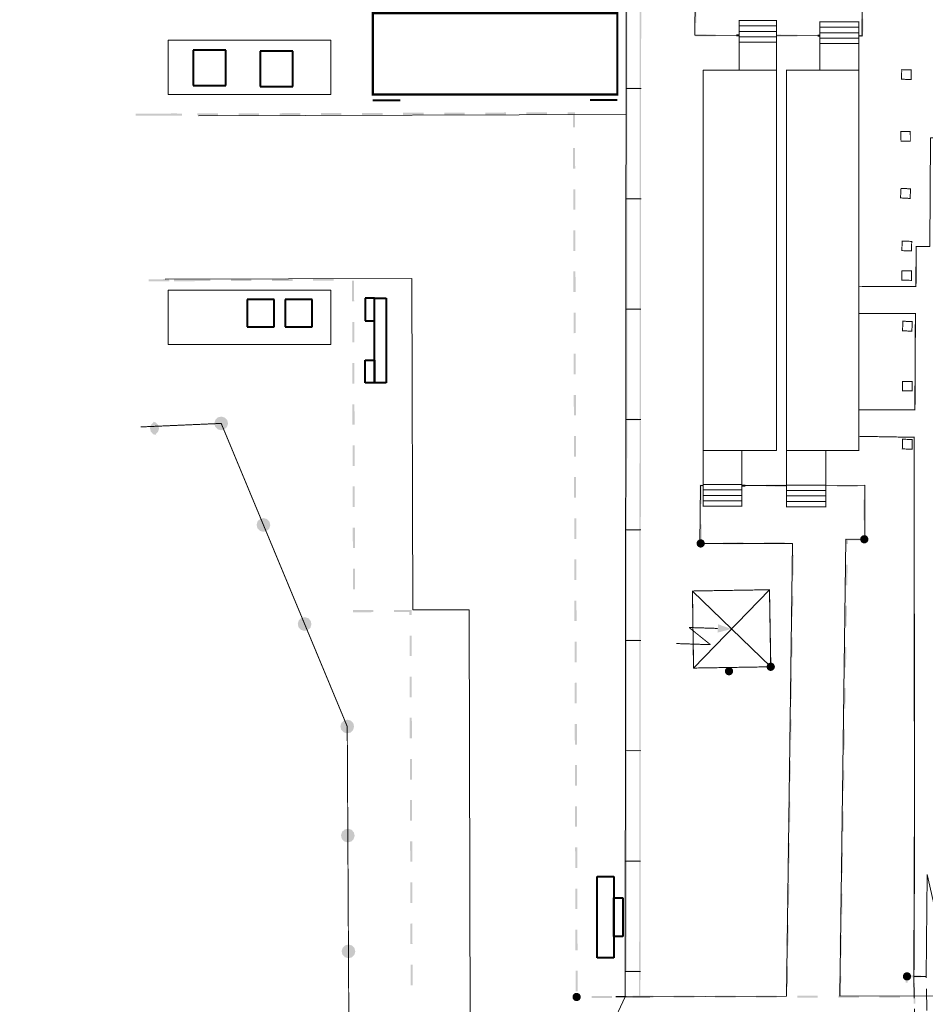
# Model space of a CAD drawing. Header units: millimetres. Extents: x 0 to 594, y 0 to 420.
# Tile 5 of 21: x 0 to 167, y 148 to 329. Entities that reach past the tile are written whole.
import ezdxf

# ---------------------------------------------------------------- set-up
doc = ezdxf.new("R2010")
doc.units = ezdxf.units.MM
for name, pattern in [('K5LT32768', [0]), ('K5LT32769', [0]), ('K5LT_BASIC', [0]), ('K5LT_DASHED', [6, 4, -2]), ('K5LT_THIN', [0])]:
    doc.linetypes.add(name, pattern=pattern)
for name, color, linetype in [('лотки', 7, 'Continuous'), ('Системный слой', 7, 'Continuous'), ('съемка', 7, 'Continuous')]:
    doc.layers.add(name, color=color, linetype=linetype)

# ---------------------------------------------------------------- blocks, each defined once
blk = doc.blocks.new('U19')
at = {"layer": 'Системный слой', "linetype": 'K5LT_BASIC', "lineweight": 40}
for p, q in [((53.87, 277.77), (48.87, 277.77)), ((48.87, 277.77), (48.87, 272.77)), ((53.87, 272.77), (53.87, 277.77)), ((48.87, 272.77), (53.87, 272.77))]:
    blk.add_line(p, q, dxfattribs=at)
blk = doc.blocks.new('U20')
at = {"layer": 'Системный слой', "linetype": 'K5LT_BASIC', "lineweight": 40}
for p, q in [((46.87, 277.77), (41.87, 277.77)), ((41.87, 277.77), (41.87, 272.77)), ((46.87, 272.77), (46.87, 277.77)), ((41.87, 272.77), (46.87, 272.77))]:
    blk.add_line(p, q, dxfattribs=at)
blk = doc.blocks.new('U21')
at = {"layer": 'Системный слой', "linetype": 'K5LT_THIN', "lineweight": 18}
for p, q in [((57.33, 279.52), (27.33, 279.52)), ((27.33, 279.52), (27.33, 269.52)), ((57.33, 269.52), (57.33, 279.52)), ((27.33, 269.52), (57.33, 269.52))]:
    blk.add_line(p, q, dxfattribs=at)
blk = doc.blocks.new('U22')
at = {"layer": 'Системный слой', "linetype": 'K5LT_BASIC', "lineweight": 40}
for p, q in [((37.96, 323.72), (31.96, 323.72)), ((31.96, 323.72), (31.96, 317.22)), ((37.96, 317.22), (37.96, 323.72)), ((31.96, 317.22), (37.96, 317.22))]:
    blk.add_line(p, q, dxfattribs=at)
blk = doc.blocks.new('U23')
at = {"layer": 'Системный слой', "linetype": 'K5LT_BASIC', "lineweight": 40}
for p, q in [((50.29, 323.48), (44.29, 323.48)), ((44.29, 323.48), (44.29, 316.98)), ((50.29, 316.98), (50.29, 323.48)), ((44.29, 316.98), (50.29, 316.98))]:
    blk.add_line(p, q, dxfattribs=at)
blk = doc.blocks.new('U24')
at = {"layer": 'Системный слой', "linetype": 'K5LT_THIN', "lineweight": 18}
for p, q in [((57.33, 325.52), (27.33, 325.52)), ((27.33, 325.52), (27.33, 315.52)), ((57.33, 315.52), (57.33, 325.52)), ((27.33, 315.52), (57.33, 315.52))]:
    blk.add_line(p, q, dxfattribs=at)
blk = doc.blocks.new('U72')
at = {"layer": 'лотки', "linetype": 'K5LT_THIN', "lineweight": 18}
for p, q in [((167.64, 287.53), (167.74, 307.54)), ((167.74, 307.54), (170.01, 307.53)), ((170.01, 307.53), (169.76, 257.38)), ((165.06, 280.17), (165.1, 287.54)), ((165.1, 287.54), (167.64, 287.53)), ((227.08, 256.52), (227.18, 283.83)), ((229.75, 283.83), (229.74, 271.04)), ((195.82, 256.99), (195.88, 282.36)), ((195.88, 282.36), (198.4, 282.36)), ((198.4, 282.36), (198.33, 256.95)), ((260.46, 256.01), (260.8, 281.08)), ((260.8, 281.08), (263.34, 281.04)), ((263.34, 281.04), (263, 255.98)), ((154.55, 280.22), (165.06, 280.17)), ((164.95, 275.2), (154.55, 275.24)), ((164.88, 257.46), (164.95, 275.2)), ((229.74, 271.04), (232, 271.04)), ((232, 271.04), (231.99, 256.44)), ((154.55, 257.5), (164.88, 257.46)), ((169.76, 257.38), (195.82, 256.99)), ((198.33, 256.95), (227.08, 256.52)), ((231.99, 256.44), (260.46, 256.01)), ((263, 255.98), (269.78, 255.87)), ((269.78, 255.87), (269.7, 250.9)), ((164.72, 252.43), (154.55, 252.61)), ((164.78, 187.49), (164.72, 252.43)), ((169.71, 252.37), (169.58, 172.1)), ((207.46, 251.83), (169.71, 252.37)), ((207.85, 201.57), (207.46, 251.83)), ((248.82, 251.21), (209.99, 251.8)), ((209.99, 251.8), (210.38, 201.59)), ((248.3, 200.93), (248.82, 251.21)), ((251.3, 251.17), (250.99, 221.18)), ((269.7, 250.9), (251.3, 251.17)), ((250.99, 221.18), (271.07, 220.97)), ((271.07, 220.97), (271.04, 218.44)), ((250.96, 218.65), (250.78, 200.91)), ((271.04, 218.44), (250.96, 218.65)), ((210.38, 201.59), (207.85, 201.57)), ((250.78, 200.91), (248.3, 200.93)), ((164.69, 153.19), (164.78, 187.49)), ((167.11, 171.97), (166.94, 153.19)), ((169.31, 162.27), (167.11, 171.97)), ((169.58, 172.1), (171.53, 162.67)), ((169.43, 153.19), (169.31, 162.27)), ((171.53, 162.67), (171.83, 153.2)), ((166.94, 153.19), (164.69, 153.19)), ((171.83, 153.2), (169.43, 153.19)), ((167.54, 122.93), (165.19, 122.92)), ((165.19, 122.92), (167.3, 111.56)), ((169.73, 111.79), (167.54, 122.93)), ((172.08, 122.95), (169.64, 122.94)), ((169.64, 122.94), (169.73, 111.79)), ((172.1, 108.99), (172.08, 122.95)), ((167.3, 111.56), (167.72, 66.51)), ((172.76, 71.27), (172.1, 108.99)), ((191.2, 91.37), (188.65, 91.32)), ((188.65, 91.32), (189.07, 71.28)), ((191.61, 71.36), (191.2, 91.37)), ((251.94, 90.81), (249.56, 90.8)), ((249.56, 90.8), (249.61, 71.32)), ((251.99, 71.32), (251.94, 90.81)), ((189.07, 71.28), (172.76, 71.27)), ((249.61, 71.32), (191.61, 71.36)), ((255.8, 71.33), (251.99, 71.32)), ((255.81, 66.5), (255.8, 71.33)), ((167.72, 66.51), (255.81, 66.5))]:
    blk.add_line(p, q, dxfattribs=at)
at = {"layer": 'лотки', "linetype": 'K5LT_DASHED', "lineweight": 18}
for p, q in [((164.69, 153.19), (165.19, 122.92)), ((167.54, 122.93), (166.94, 153.19)), ((169.43, 153.19), (169.64, 122.94)), ((172.08, 122.95), (171.83, 153.2))]:
    blk.add_line(p, q, dxfattribs=at)
blk = doc.blocks.new('U93')
at = {"layer": 'Системный слой', "linetype": 'K5LT_BASIC', "lineweight": 40}
for p, q in [((65.05, 331.52), (70.05, 331.52)), ((110.05, 331.52), (105.05, 331.52)), ((65.05, 314.52), (70.05, 314.52)), ((110.05, 314.52), (105.05, 314.52))]:
    blk.add_line(p, q, dxfattribs=at)
at = {"layer": 'Системный слой', "linetype": 'K5LT_BASIC', "const_width": 0.4}
blk.add_lwpolyline([(65.05, 315.52), (110.05, 315.52), (110.05, 330.52), (65.05, 330.52)], close=True, dxfattribs=at)
blk = doc.blocks.new('U95')
at = {"layer": 'Системный слой', "linetype": 'K5LT_BASIC', "lineweight": 40}
for p, q in [((65.33, 262.43), (65.33, 278.06)), ((65.33, 278.06), (67.52, 278.06)), ((67.52, 278.06), (67.52, 262.43)), ((67.52, 262.43), (65.33, 262.43))]:
    blk.add_line(p, q, dxfattribs=at)
blk = doc.blocks.new('U96')
at = {"layer": 'Системный слой', "linetype": 'K5LT_BASIC', "lineweight": 40}
for p, q in [((63.6, 278.06), (63.6, 273.87)), ((65.33, 278.06), (63.6, 278.06)), ((65.33, 273.87), (65.33, 278.06)), ((63.6, 273.87), (65.33, 273.87))]:
    blk.add_line(p, q, dxfattribs=at)
blk = doc.blocks.new('U97')
at = {"layer": 'Системный слой', "linetype": 'K5LT_BASIC', "lineweight": 40}
for p, q in [((63.6, 262.43), (63.6, 266.61)), ((63.6, 266.61), (65.33, 266.61)), ((65.33, 266.61), (65.33, 262.43)), ((65.33, 262.43), (63.6, 262.43))]:
    blk.add_line(p, q, dxfattribs=at)
blk = doc.blocks.new('U94')
at = {"layer": 'Системный слой'}
for name in ['U96', 'U95', 'U97']:
    blk.add_blockref(name, (0, 0), dxfattribs=at)
blk = doc.blocks.new('U121')
at = {"layer": 'Системный слой', "linetype": 'K5LT_BASIC', "lineweight": 40}
for p, q in [((106.34, 156.58), (106.34, 171.59)), ((106.34, 171.59), (109.43, 171.59)), ((109.43, 171.59), (109.43, 156.58)), ((109.43, 156.58), (106.34, 156.58))]:
    blk.add_line(p, q, dxfattribs=at)
blk = doc.blocks.new('U122')
at = {"layer": 'Системный слой', "linetype": 'K5LT_BASIC', "lineweight": 40}
for p, q in [((109.43, 160.54), (109.43, 167.63)), ((109.43, 167.63), (111.09, 167.63)), ((111.09, 167.63), (111.09, 160.54)), ((111.09, 160.54), (109.43, 160.54))]:
    blk.add_line(p, q, dxfattribs=at)
blk = doc.blocks.new('U120')
at = {"layer": 'Системный слой'}
for name in ['U121', 'U122']:
    blk.add_blockref(name, (0, 0), dxfattribs=at)
blk = doc.blocks.new('U157')
at = {"layer": 'съемка'}
blk.add_hatch(color=256, dxfattribs=at).paths.add_polyline_path([(156.3, 233.63), (156.3, 233.71), (156.29, 233.78), (156.27, 233.86), (156.25, 233.93), (156.21, 234.01), (156.17, 234.07), (156.13, 234.13), (156.07, 234.19), (156.02, 234.24), (155.95, 234.29), (155.89, 234.33), (155.82, 234.36), (155.74, 234.39), (155.67, 234.4), (155.59, 234.41), (155.51, 234.41), (155.43, 234.4), (155.36, 234.39), (155.28, 234.37), (155.21, 234.34), (155.14, 234.3), (155.08, 234.25), (155.02, 234.2), (154.97, 234.15), (154.92, 234.09), (154.88, 234.02), (154.84, 233.95), (154.82, 233.88), (154.8, 233.8), (154.79, 233.72), (154.78, 233.68), (154.79, 233.6), (154.8, 233.52), (154.81, 233.45), (154.84, 233.38), (154.87, 233.3), (154.91, 233.24), (154.96, 233.17), (155.01, 233.12), (155.07, 233.07), (155.13, 233.02), (155.2, 232.98), (155.27, 232.95), (155.34, 232.92), (155.42, 232.91), (155.49, 232.9), (155.57, 232.9), (155.65, 232.91), (155.73, 232.92), (155.8, 232.94), (155.87, 232.97), (155.94, 233.01), (156, 233.06), (156.06, 233.11), (156.12, 233.16), (156.16, 233.22), (156.21, 233.29), (156.24, 233.36), (156.27, 233.43), (156.28, 233.51), (156.3, 233.59)])
blk = doc.blocks.new('U158')
at = {"layer": 'съемка'}
blk.add_hatch(color=256, dxfattribs=at).paths.add_polyline_path([(126.17, 232.86), (126.17, 232.94), (126.16, 233.02), (126.15, 233.09), (126.12, 233.17), (126.09, 233.24), (126.05, 233.3), (126, 233.37), (125.95, 233.42), (125.89, 233.48), (125.83, 233.52), (125.76, 233.56), (125.69, 233.59), (125.62, 233.62), (125.54, 233.63), (125.46, 233.64), (125.39, 233.64), (125.31, 233.64), (125.23, 233.62), (125.16, 233.6), (125.09, 233.57), (125.02, 233.53), (124.95, 233.49), (124.89, 233.44), (124.84, 233.38), (124.79, 233.32), (124.75, 233.25), (124.72, 233.18), (124.69, 233.11), (124.67, 233.03), (124.66, 232.96), (124.66, 232.91), (124.66, 232.83), (124.67, 232.76), (124.69, 232.68), (124.71, 232.61), (124.74, 232.54), (124.78, 232.47), (124.83, 232.41), (124.88, 232.35), (124.94, 232.3), (125, 232.25), (125.07, 232.21), (125.14, 232.18), (125.22, 232.16), (125.29, 232.14), (125.37, 232.13), (125.45, 232.13), (125.52, 232.14), (125.6, 232.15), (125.68, 232.17), (125.75, 232.21), (125.82, 232.24), (125.88, 232.29), (125.94, 232.34), (125.99, 232.39), (126.04, 232.46), (126.08, 232.52), (126.11, 232.59), (126.14, 232.67), (126.16, 232.74), (126.17, 232.82)])
blk = doc.blocks.new('U159')
at = {"layer": 'съемка'}
blk.add_hatch(color=256, dxfattribs=at).paths.add_polyline_path([(103.32, 149.37), (103.32, 149.45), (103.31, 149.53), (103.3, 149.6), (103.27, 149.68), (103.24, 149.75), (103.2, 149.81), (103.15, 149.88), (103.1, 149.93), (103.04, 149.99), (102.98, 150.03), (102.91, 150.07), (102.84, 150.1), (102.77, 150.13), (102.69, 150.14), (102.61, 150.15), (102.54, 150.15), (102.46, 150.15), (102.38, 150.13), (102.31, 150.11), (102.24, 150.08), (102.17, 150.04), (102.1, 150), (102.05, 149.94), (101.99, 149.89), (101.94, 149.83), (101.9, 149.76), (101.87, 149.69), (101.84, 149.62), (101.82, 149.54), (101.81, 149.46), (101.81, 149.42), (101.81, 149.34), (101.82, 149.27), (101.84, 149.19), (101.86, 149.12), (101.9, 149.05), (101.94, 148.98), (101.98, 148.92), (102.03, 148.86), (102.09, 148.81), (102.15, 148.76), (102.22, 148.72), (102.29, 148.69), (102.37, 148.67), (102.44, 148.65), (102.52, 148.64), (102.6, 148.64), (102.68, 148.65), (102.75, 148.66), (102.83, 148.68), (102.9, 148.71), (102.97, 148.75), (103.03, 148.8), (103.09, 148.85), (103.14, 148.9), (103.19, 148.97), (103.23, 149.03), (103.27, 149.1), (103.29, 149.17), (103.31, 149.25), (103.32, 149.33)])
blk = doc.blocks.new('U160')
at = {"layer": 'съемка'}
blk.add_hatch(color=256, dxfattribs=at).paths.add_polyline_path([(131.38, 209.34), (131.38, 209.42), (131.37, 209.5), (131.36, 209.57), (131.33, 209.65), (131.3, 209.72), (131.26, 209.79), (131.21, 209.85), (131.16, 209.91), (131.1, 209.96), (131.04, 210), (130.97, 210.04), (130.9, 210.07), (130.83, 210.1), (130.75, 210.12), (130.67, 210.12), (130.6, 210.13), (130.52, 210.12), (130.44, 210.1), (130.37, 210.08), (130.3, 210.05), (130.23, 210.01), (130.16, 209.97), (130.1, 209.92), (130.05, 209.86), (130, 209.8), (129.96, 209.73), (129.93, 209.66), (129.9, 209.59), (129.88, 209.51), (129.87, 209.44), (129.87, 209.39), (129.87, 209.32), (129.88, 209.24), (129.9, 209.16), (129.92, 209.09), (129.96, 209.02), (129.99, 208.95), (130.04, 208.89), (130.09, 208.83), (130.15, 208.78), (130.21, 208.73), (130.28, 208.69), (130.35, 208.66), (130.43, 208.64), (130.5, 208.62), (130.58, 208.61), (130.66, 208.61), (130.73, 208.62), (130.81, 208.63), (130.89, 208.66), (130.96, 208.69), (131.03, 208.73), (131.09, 208.77), (131.15, 208.82), (131.2, 208.88), (131.25, 208.94), (131.29, 209), (131.32, 209.07), (131.35, 209.15), (131.37, 209.22), (131.38, 209.3)])
blk = doc.blocks.new('U177')
at = {"layer": 'съемка'}
blk.add_hatch(color=256, dxfattribs=at).paths.add_polyline_path([(164.16, 153.16), (164.16, 153.24), (164.15, 153.32), (164.13, 153.39), (164.11, 153.47), (164.08, 153.54), (164.04, 153.61), (163.99, 153.67), (163.94, 153.73), (163.88, 153.78), (163.82, 153.82), (163.75, 153.86), (163.68, 153.89), (163.6, 153.92), (163.53, 153.94), (163.45, 153.94), (163.37, 153.94), (163.3, 153.94), (163.22, 153.92), (163.15, 153.9), (163.07, 153.87), (163.01, 153.83), (162.94, 153.79), (162.88, 153.74), (162.83, 153.68), (162.78, 153.62), (162.74, 153.55), (162.71, 153.48), (162.68, 153.41), (162.66, 153.33), (162.65, 153.26), (162.65, 153.21), (162.65, 153.14), (162.66, 153.06), (162.68, 152.98), (162.7, 152.91), (162.73, 152.84), (162.77, 152.77), (162.82, 152.71), (162.87, 152.65), (162.93, 152.6), (162.99, 152.55), (163.06, 152.51), (163.13, 152.48), (163.2, 152.46), (163.28, 152.44), (163.36, 152.43), (163.44, 152.43), (163.51, 152.44), (163.59, 152.45), (163.66, 152.48), (163.74, 152.51), (163.8, 152.54), (163.87, 152.59), (163.93, 152.64), (163.98, 152.7), (164.03, 152.76), (164.07, 152.82), (164.1, 152.89), (164.13, 152.97), (164.15, 153.04), (164.16, 153.12)])
blk = doc.blocks.new('U179')
at = {"layer": 'съемка'}
blk.add_hatch(color=256, dxfattribs=at).paths.add_polyline_path([(139.07, 210.15), (139.07, 210.23), (139.06, 210.31), (139.04, 210.39), (139.01, 210.46), (138.98, 210.53), (138.94, 210.6), (138.9, 210.66), (138.84, 210.72), (138.79, 210.77), (138.72, 210.81), (138.66, 210.85), (138.59, 210.89), (138.51, 210.91), (138.44, 210.93), (138.36, 210.94), (138.28, 210.94), (138.2, 210.93), (138.13, 210.91), (138.05, 210.89), (137.98, 210.86), (137.91, 210.82), (137.85, 210.78), (137.79, 210.73), (137.74, 210.67), (137.69, 210.61), (137.65, 210.54), (137.61, 210.47), (137.59, 210.4), (137.57, 210.33), (137.56, 210.25), (137.55, 210.2), (137.56, 210.13), (137.57, 210.05), (137.58, 209.97), (137.61, 209.9), (137.64, 209.83), (137.68, 209.76), (137.73, 209.7), (137.78, 209.64), (137.84, 209.59), (137.9, 209.54), (137.97, 209.51), (138.04, 209.47), (138.11, 209.45), (138.19, 209.43), (138.26, 209.42), (138.34, 209.42), (138.42, 209.43), (138.5, 209.45), (138.57, 209.47), (138.64, 209.5), (138.71, 209.54), (138.77, 209.58), (138.83, 209.63), (138.89, 209.69), (138.93, 209.75), (138.97, 209.82), (139.01, 209.89), (139.04, 209.96), (139.05, 210.03), (139.07, 210.11)])
blk = doc.blocks.new('U188')
at = {"layer": 'съемка', "linetype": 'K5LT32769', "const_width": 0.2}
blk.add_lwpolyline([(109.76, 149.46), (116.07, 149.41)], dxfattribs=at)
blk = doc.blocks.new('U198')
at = {"layer": 'съемка'}
blk.add_hatch(color=256, dxfattribs=at).paths.add_polyline_path([(128.6, 218), (128.55, 216.48), (131.1, 217.15)])
at = {"layer": 'съемка', "linetype": 'K5LT32768', "const_width": 0.18}
for points in [[(123.28, 217.41), (127.21, 214.25)], [(128.57, 217.24), (123.28, 217.41)], [(127.21, 214.25), (120.9, 214.46)]]:
    blk.add_lwpolyline(points, dxfattribs=at)
blk = doc.blocks.new('U202')
at = {"layer": 'съемка'}
blk.add_hatch(color=256, dxfattribs=at).paths.add_polyline_path([(43.63, 236.34), (43.77, 235.7), (44.22, 235.22), (44.85, 235.03), (45.48, 235.18), (45.96, 235.63), (46.15, 236.25), (46, 236.89), (45.55, 237.37), (44.93, 237.56), (44.29, 237.41), (43.82, 236.96)])
blk = doc.blocks.new('U203')
at = {"layer": 'съемка'}
blk.add_hatch(color=256, dxfattribs=at).paths.add_polyline_path([(23.99, 254.11), (24.14, 253.48), (24.58, 253), (25.21, 252.81), (25, 252.96), (25.47, 253.4), (25.66, 254.03), (25.52, 254.66), (25.07, 255.14), (24.44, 255.33), (24.66, 255.18), (24.18, 254.74)])
blk = doc.blocks.new('U204')
at = {"layer": 'съемка'}
blk.add_hatch(color=256, dxfattribs=at).paths.add_polyline_path([(59.06, 199.23), (59.21, 198.59), (59.66, 198.12), (60.28, 197.93), (60.92, 198.07), (61.39, 198.52), (61.58, 199.15), (61.44, 199.78), (60.99, 200.26), (60.37, 200.45), (59.73, 200.3), (59.25, 199.85)])
blk = doc.blocks.new('U206')
at = {"layer": 'съемка'}
blk.add_hatch(color=256, dxfattribs=at).paths.add_polyline_path([(59.29, 157.83), (59.43, 157.2), (59.88, 156.72), (60.5, 156.53), (61.14, 156.68), (61.62, 157.12), (61.81, 157.75), (61.66, 158.38), (61.21, 158.86), (60.59, 159.05), (59.95, 158.9), (59.48, 158.46)])
blk = doc.blocks.new('U207')
at = {"layer": 'съемка'}
blk.add_hatch(color=256, dxfattribs=at).paths.add_polyline_path([(59.17, 179.16), (59.32, 178.52), (59.76, 178.04), (60.39, 177.85), (61.03, 178), (61.5, 178.45), (61.69, 179.07), (61.54, 179.71), (61.1, 180.19), (60.47, 180.38), (59.84, 180.23), (59.36, 179.78)])
blk = doc.blocks.new('U213')
at = {"layer": 'съемка'}
blk.add_hatch(color=256, dxfattribs=at).paths.add_polyline_path([(51.21, 218.1), (51.36, 217.46), (51.81, 216.98), (52.43, 216.79), (53.07, 216.94), (53.55, 217.39), (53.74, 218.01), (53.59, 218.65), (53.14, 219.13), (52.52, 219.32), (51.88, 219.17), (51.4, 218.72)])
blk = doc.blocks.new('U215')
at = {"layer": 'съемка'}
blk.add_hatch(color=256, dxfattribs=at).paths.add_polyline_path([(35.85, 255.02), (36, 254.39), (36.45, 253.91), (37.07, 253.72), (37.71, 253.87), (38.18, 254.32), (38.37, 254.94), (38.23, 255.58), (37.78, 256.05), (37.16, 256.24), (36.52, 256.1), (36.04, 255.65)])

msp = doc.modelspace()

# ---------------------------------------------------------------- hatches: boundary and pattern name
at = {"layer": 'съемка'}
for points in [[(114.319457, 316.662565), (114.445629, 316.662468), (114.450972, 324.30863), (114.456006, 331.518033), (114.459714, 336.857199), (114.207314, 336.857395), (114.203558, 331.518231), (114.198575, 324.308827), (114.193331, 316.78889), (111.921438, 316.79047), (111.926682, 324.310407), (111.931716, 331.51981), (111.935423, 336.858976), (111.683022, 336.859125), (111.679266, 331.519958), (111.674284, 324.310606), (111.668942, 316.664442), (111.795167, 316.664342), (111.795065, 316.53812), (114.319356, 316.53634)], [(124.621011, 332.506222), (124.242415, 332.507926), (124.225417, 328.721452), (124.604064, 328.719747)], [(155.346386, 329.512446), (154.967735, 329.514101), (154.954313, 326.512763), (154.547872, 326.514583), (154.546166, 326.135935), (155.141957, 326.133238), (155.331306, 326.13241), (155.332133, 326.321708)], [(128.191959, 326.632355), (124.405558, 326.649254), (124.403816, 326.270672), (128.190265, 326.253771)], [(132.498159, 326.613122), (131.978458, 326.615452), (131.976764, 326.236767), (132.496464, 326.234488)], [(143.192637, 326.565294), (139.406243, 326.582257), (139.404458, 326.203661), (143.190951, 326.186695)], [(147.367152, 326.546635), (146.979131, 326.548382), (146.977443, 326.16973), (147.365414, 326.167937)], [(114.305276, 296.34166), (114.431501, 296.341561), (114.43679, 303.987725), (114.441827, 311.197127), (114.445532, 316.536293), (114.193133, 316.536442), (114.189425, 311.197273), (114.184393, 303.987921), (114.17915, 296.467933), (111.907207, 296.469516), (111.91245, 303.989503), (111.917484, 311.198856), (111.92124, 316.538023), (111.668843, 316.538219), (111.665135, 311.19905), (111.660051, 303.989652), (111.654708, 296.343487), (111.780933, 296.343388), (111.780836, 296.217216), (114.305177, 296.215437)], [(21.3827, 312.01609), (29.873951, 312.010731), (29.875119, 311.632075), (21.383869, 311.637434)], [(26.0875, 311.999344), (22.301002, 311.988007), (22.30212, 311.609353), (26.088622, 311.620741)], [(28.955699, 312.038812), (25.169198, 312.027425), (25.170366, 311.648769), (28.956817, 311.660158)], [(36.528699, 312.061535), (32.742197, 312.050147), (32.743315, 311.671493), (36.529816, 311.682881)], [(44.101698, 312.084258), (40.315196, 312.07287), (40.316316, 311.694216), (44.102816, 311.705603)], [(51.674646, 312.106982), (47.888147, 312.095594), (47.889316, 311.716938), (51.675815, 311.728326)], [(59.247645, 312.129705), (55.461146, 312.118317), (55.462264, 311.739662), (59.248766, 311.75105)], [(66.820647, 312.152427), (63.034145, 312.141039), (63.035263, 311.762385), (66.821765, 311.77377)], [(74.393596, 312.175149), (70.607145, 312.163762), (70.608264, 311.785158), (74.394764, 311.796493)], [(81.966595, 312.197872), (78.180093, 312.186486), (78.181263, 311.807881), (81.967763, 311.819216)], [(89.539594, 312.220594), (85.753094, 312.209259), (85.754214, 311.830605), (89.540712, 311.84194)], [(97.112593, 312.243317), (93.326096, 312.231982), (93.327214, 311.853328), (97.113711, 311.864663)], [(102.268443, 312.069462), (102.267859, 312.258816), (102.078556, 312.258231), (100.899044, 312.254706), (100.900213, 311.87605), (101.890372, 311.878991), (101.897597, 309.461309), (102.276253, 309.462477)], [(102.287641, 305.675978), (101.908987, 305.67486), (101.920321, 301.88836), (102.298976, 301.889478)], [(102.310363, 298.102979), (101.931709, 298.101858), (101.943094, 294.315359), (102.321698, 294.316479)], [(114.291095, 276.020703), (114.417319, 276.020655), (114.422662, 283.666817), (114.427644, 290.876171), (114.431402, 296.215335), (114.178951, 296.215536), (114.175246, 290.876368), (114.170212, 283.666967), (114.164969, 276.147028), (111.893076, 276.148608), (111.898319, 283.668548), (111.903303, 290.87795), (111.907061, 296.217117), (111.654611, 296.217315), (111.650905, 290.878146), (111.645869, 283.668746), (111.640579, 276.022582), (111.766754, 276.022482), (111.766652, 275.89626), (114.290995, 275.894531)], [(102.333086, 290.529977), (101.954432, 290.528859), (101.965817, 286.74236), (102.344423, 286.74353)], [(102.35581, 282.957028), (101.977154, 282.95586), (101.98854, 279.169361), (102.367196, 279.170529)], [(27.528118, 281.541111), (23.741619, 281.529726), (23.742789, 281.15112), (27.529286, 281.162455)], [(32.232871, 281.52442), (28.446422, 281.513031), (28.447542, 281.134427), (32.234039, 281.145762)], [(35.101117, 281.563833), (31.31462, 281.552499), (31.315738, 281.173844), (35.102238, 281.185179)], [(42.674119, 281.586556), (38.887619, 281.575221), (38.888737, 281.196567), (42.675237, 281.207902)], [(50.247067, 281.60928), (46.460568, 281.597946), (46.461736, 281.21929), (50.248236, 281.230624)], [(57.820067, 281.632003), (54.033567, 281.620668), (54.034735, 281.242012), (57.821185, 281.253349)], [(61.587303, 281.244245), (61.208647, 281.243077), (61.220035, 277.456577), (61.598691, 277.457746)], [(114.276913, 255.699798), (114.403138, 255.699699), (114.408478, 263.345861), (114.413512, 270.555264), (114.41722, 275.894432), (114.164823, 275.894629), (114.161064, 270.555462), (114.156081, 263.34606), (114.150837, 255.82612), (111.878896, 255.827703), (111.884138, 263.347642), (111.889172, 270.557043), (111.892879, 275.896211), (111.64048, 275.896357), (111.636722, 270.557193), (111.63174, 263.347839), (111.626398, 255.701677), (111.752623, 255.701578), (111.752524, 255.575352), (114.276864, 255.573574)], [(102.378533, 275.384029), (101.999879, 275.382911), (102.011264, 271.59641), (102.389918, 271.59753)], [(61.610025, 273.671246), (61.231369, 273.670077), (61.242759, 269.883629), (61.621413, 269.884747)], [(102.401256, 267.81103), (102.022601, 267.809912), (102.033987, 264.023411), (102.412641, 264.024529)], [(61.632748, 266.098247), (61.254094, 266.097129), (61.265481, 262.310627), (61.644136, 262.311748)], [(102.423978, 260.238031), (102.045324, 260.236913), (102.056709, 256.450412), (102.435365, 256.45158)], [(61.655471, 258.525248), (61.276867, 258.524128), (61.288204, 254.737628), (61.666858, 254.738746)], [(114.262784, 235.378893), (114.389007, 235.378791), (114.394299, 243.024958), (114.399333, 250.234358), (114.403041, 255.573527), (114.150639, 255.573673), (114.146934, 250.234507), (114.141899, 243.025154), (114.136657, 235.505164), (111.864713, 235.506747), (111.869958, 243.026737), (111.874991, 250.236087), (111.878698, 255.575255), (111.626299, 255.575451), (111.622593, 250.236285), (111.617557, 243.026883), (111.612217, 235.38072), (111.738439, 235.380621), (111.738342, 235.254447), (114.262683, 235.252668)], [(102.4467, 252.665083), (102.068044, 252.663912), (102.079433, 248.877463), (102.458088, 248.878581)], [(61.678245, 250.952297), (61.299589, 250.951129), (61.310927, 247.164629), (61.689583, 247.165797)], [(102.469422, 245.092081), (102.090768, 245.090963), (102.102156, 241.304464), (102.48081, 241.305582)], [(61.700968, 243.379298), (61.322314, 243.378178), (61.333651, 239.59168), (61.712305, 239.592798)], [(125.865467, 243.702648), (125.429344, 243.70318), (125.24001, 243.703402), (125.239786, 243.514068), (125.235734, 240.163785), (125.614354, 240.163341), (125.618136, 243.324291), (125.865025, 243.324027)], [(133.649709, 243.693279), (133.004951, 243.69407), (133.004477, 243.315454), (133.649232, 243.314662)], [(141.222715, 243.684177), (137.436212, 243.688729), (137.435735, 243.31011), (141.222236, 243.305508)], [(154.304752, 243.66842), (150.518267, 243.672957), (150.517767, 243.294341), (154.304304, 243.289752)], [(155.73934, 240.939394), (155.36067, 240.939843), (155.356132, 237.153307), (155.734752, 237.152857)], [(102.492145, 237.519082), (102.113541, 237.517962), (102.124879, 233.731465), (102.503533, 233.732583)], [(61.72369, 235.806296), (61.345036, 235.805179), (61.356371, 232.018681), (61.735028, 232.019799)], [(125.226928, 232.88657), (125.226704, 232.695718), (125.417556, 232.697015), (125.713337, 232.699068), (125.710748, 233.077688), (125.60582, 233.076979), (125.609766, 236.376834), (125.231144, 236.377276)], [(111.860809, 229.915183), (111.864567, 235.254348), (111.612118, 235.254495), (111.608412, 229.91538), (111.603378, 222.705977), (111.598086, 215.059813), (111.72426, 215.059716), (111.724161, 214.933491), (114.248504, 214.931762), (114.248601, 215.057937), (114.374828, 215.057886), (114.380168, 222.704051), (114.38515, 229.913402), (114.388908, 235.252569), (114.13646, 235.252767), (114.132752, 229.913601), (114.127718, 222.704198), (114.122475, 215.184259), (111.850584, 215.185839), (111.855825, 222.705779)], [(155.253248, 233.844487), (152.358504, 233.847958), (152.171873, 233.848193), (152.168962, 233.6616), (152.155166, 232.769925), (152.533757, 232.764023), (152.544689, 233.469102), (155.252751, 233.465871)], [(133.28357, 233.129712), (129.49716, 233.103725), (129.499798, 232.725053), (133.28621, 232.751088)], [(140.856443, 233.181732), (137.070033, 233.155745), (137.07262, 232.777075), (140.859032, 232.80311)], [(142.573752, 230.771799), (142.195138, 230.777042), (142.142606, 226.990912), (142.521221, 226.985669)], [(102.514869, 229.946133), (102.136264, 229.944963), (102.147601, 226.158463), (102.526257, 226.159634)], [(152.475035, 228.977973), (152.096445, 228.983824), (152.037724, 225.197773), (152.416313, 225.19192)], [(61.746413, 228.233297), (61.367759, 228.232179), (61.379094, 224.445682), (61.75775, 224.44685)], [(142.468741, 223.19954), (142.090126, 223.204783), (142.037643, 219.418604), (142.416258, 219.413361)], [(102.537641, 222.373082), (102.158987, 222.371964), (102.170326, 218.585514), (102.54898, 218.586632)], [(152.357594, 221.405869), (151.979002, 221.41172), (151.920283, 217.625669), (152.298872, 217.619818)], [(61.3912, 220.414557), (61.391785, 220.225254), (61.581086, 220.225789), (65.122963, 220.236408), (65.121794, 220.615064), (61.769271, 220.605031), (61.769137, 220.660349), (61.390481, 220.65918)], [(72.157278, 220.44685), (72.156695, 220.636203), (71.967392, 220.635618), (68.908293, 220.626449), (68.909464, 220.247793), (71.779209, 220.256427), (71.780794, 219.718331), (72.159448, 219.719448)], [(72.170834, 215.932947), (71.792179, 215.931829), (71.803517, 212.145329), (72.182171, 212.146449)], [(102.560365, 214.800133), (102.181711, 214.799015), (102.193048, 211.012515), (102.571702, 211.013633)], [(111.84668, 209.594276), (111.850388, 214.933442), (111.597986, 214.933588), (111.594231, 209.594424), (111.589246, 202.38507), (111.583905, 194.738857), (111.710129, 194.738808), (111.71003, 194.612583), (114.234371, 194.610804), (114.234419, 194.737031), (114.360644, 194.736932), (114.365987, 202.383094), (114.371021, 209.592495), (114.374729, 214.931663), (114.122329, 214.93186), (114.118573, 209.592695), (114.113587, 202.383291), (114.108346, 194.863351), (111.836403, 194.864934), (111.841645, 202.384823)], [(142.363775, 215.627232), (141.985163, 215.632475), (141.932682, 211.846343), (142.311294, 211.8411)], [(152.240151, 213.833765), (151.861561, 213.839618), (151.802839, 210.053565), (152.181432, 210.047714)], [(72.193556, 208.359948), (71.814902, 208.35883), (71.826287, 204.572328), (72.204893, 204.573498)], [(102.583088, 207.227134), (102.204433, 207.226016), (102.215771, 203.439516), (102.594427, 203.440684)], [(142.258812, 208.05492), (141.8802, 208.060163), (141.827719, 204.274034), (142.206331, 204.268791)], [(152.12271, 206.261664), (151.744118, 206.267515), (151.685399, 202.481464), (152.063988, 202.47561)], [(72.216281, 200.786999), (71.837625, 200.785831), (71.84901, 196.999329), (72.227615, 197.000499)], [(102.605812, 199.654185), (102.227156, 199.653014), (102.238491, 195.866517), (102.617149, 195.867685)], [(142.153851, 200.48266), (141.775238, 200.487903), (141.722756, 196.701723), (142.101368, 196.69648)], [(152.005267, 198.68956), (151.626677, 198.695411), (151.567955, 194.90936), (151.946547, 194.903509)], [(111.832497, 189.27332), (111.836205, 194.612486), (111.583807, 194.612682), (111.5801, 189.273516), (111.575066, 182.064113), (111.569723, 174.417951), (111.695948, 174.417852), (111.695851, 174.291678), (114.220192, 174.289899), (114.220291, 174.416124), (114.346465, 174.416026), (114.351805, 182.062189), (114.356839, 189.271592), (114.360547, 194.610757), (114.108148, 194.610903), (114.10444, 189.271737), (114.099408, 182.062385), (114.094163, 174.542398), (111.822222, 174.54398), (111.827465, 182.063968)], [(72.239003, 193.214), (71.860349, 193.212882), (71.871734, 189.42638), (72.250388, 189.427498)], [(142.048837, 192.910353), (141.670225, 192.915596), (141.617744, 189.129464), (141.996356, 189.124221)], [(102.628535, 192.081184), (102.24988, 192.080066), (102.261215, 188.293568), (102.639869, 188.294686)], [(151.887824, 191.117405), (151.509236, 191.123307), (151.450514, 187.337256), (151.829102, 187.331355)], [(72.261726, 185.641001), (71.883072, 185.63988), (71.894457, 181.853381), (72.273111, 181.854499)], [(141.943874, 185.338042), (141.565259, 185.343285), (141.512779, 181.557156), (141.891394, 181.551913)], [(102.651257, 184.508185), (102.272603, 184.507067), (102.283938, 180.720569), (102.662592, 180.721687)], [(151.770383, 183.545304), (151.391793, 183.551205), (151.333074, 179.765152), (151.711661, 179.759251)], [(72.284448, 178.067999), (71.905794, 178.066881), (71.917179, 174.280382), (72.295835, 174.28155)], [(141.838913, 177.765781), (141.460298, 177.771024), (141.407816, 173.984845), (141.78643, 173.979602)], [(102.67398, 176.935185), (102.295326, 176.934067), (102.306711, 173.147566), (102.685316, 173.148738)], [(151.65294, 175.9732), (151.274352, 175.979102), (151.21563, 172.193051), (151.594221, 172.187149)], [(111.818318, 168.952414), (111.822073, 174.291579), (111.569624, 174.291726), (111.56592, 168.952611), (111.560884, 161.743208), (111.555594, 154.097044), (111.681766, 154.096947), (111.681667, 153.970721), (114.20601, 153.968993), (114.206107, 154.095168), (114.332334, 154.095119), (114.337677, 161.741281), (114.342659, 168.950635), (114.346414, 174.2898), (114.093966, 174.289998), (114.090261, 168.950832), (114.085225, 161.741429), (114.079984, 154.221492), (111.808091, 154.223073), (111.813334, 161.74301)], [(72.307173, 170.49505), (71.928517, 170.493882), (71.939904, 166.707433), (72.318558, 166.708551)], [(102.696704, 169.362237), (102.318048, 169.361068), (102.329435, 165.574617), (102.708089, 165.575735)], [(141.73395, 170.193473), (141.355335, 170.198716), (141.302854, 166.412587), (141.681467, 166.407344)], [(151.535499, 168.401096), (151.156911, 168.406998), (151.098188, 164.620897), (151.476777, 164.615046)], [(72.329895, 162.922051), (71.951241, 162.920933), (71.962626, 159.134432), (72.341281, 159.135552)], [(102.719427, 161.789238), (102.340772, 161.78812), (102.352158, 158.001618), (102.730812, 158.002736)], [(141.628984, 162.621162), (141.25037, 162.626354), (141.197841, 158.840277), (141.576504, 158.835033)], [(151.418058, 160.828995), (151.039466, 160.834846), (150.980744, 157.048793), (151.359336, 157.042942)], [(72.352618, 155.349052), (71.973964, 155.347934), (71.985349, 151.561433), (72.364003, 151.562551)], [(102.742149, 154.216238), (102.363495, 154.215118), (102.37488, 150.428619), (102.753535, 150.429737)], [(141.523972, 155.048905), (141.14536, 155.054148), (141.092879, 151.268017), (141.47149, 151.262723)], [(114.079836, 153.96904), (114.07902, 152.794279), (114.078997, 152.790542), (114.078974, 152.786804), (114.054504, 149.426952), (114.268874, 149.425392), (114.306899, 149.425089), (114.331366, 152.784941), (114.331418, 152.789534), (114.331419, 152.79413), (114.332235, 153.968894)], [(151.300615, 153.256891), (150.922025, 153.262742), (150.863305, 149.476742), (151.241896, 149.47084)], [(165.974335, 153.379793), (163.3308, 153.377338), (163.141461, 153.377158), (163.141642, 153.187869), (163.142695, 152.044911), (163.521373, 152.04522), (163.520504, 152.998889), (165.974694, 153.001113)], [(164.865669, 151.952382), (164.562863, 151.947387), (164.625072, 148.161385), (164.927929, 148.166379)], [(109.106315, 149.604748), (105.319813, 149.593362), (105.320983, 149.214757), (109.107433, 149.226093)], [(116.680036, 149.242969), (116.679727, 149.621647), (113.880752, 149.619049), (112.892814, 149.616135), (112.893932, 149.237481), (113.881264, 149.240415)], [(124.252706, 149.62856), (120.466215, 149.625105), (120.466575, 149.246425), (124.253066, 149.24988)], [(131.825736, 149.63547), (128.039245, 149.632013), (128.039609, 149.253384), (131.826097, 149.256841)], [(139.398766, 149.642381), (135.612277, 149.638923), (135.612588, 149.260296), (139.399127, 149.263751)], [(146.971797, 149.649339), (143.185257, 149.645835), (143.185618, 149.267206), (146.972106, 149.270661)], [(154.544779, 149.656251), (150.758288, 149.652796), (150.758648, 149.274117), (154.545139, 149.277572)], [(162.117809, 149.663162), (158.331318, 149.659707), (158.331627, 149.281029), (162.11817, 149.284533)]]:
    msp.add_hatch(color=256, dxfattribs=at).paths.add_polyline_path(points)

# ---------------------------------------------------------------- linework, layer by layer
at = {"layer": 'Системный слой', "linetype": 'K5LT_THIN', "lineweight": 18}
for p, q in [((111.69175, 349.408345), (111.522755, 149.438025)), ((124.450595, 336.564283), (124.358904, 326.452387)), ((155.131707, 326.317558), (155.131707, 336.484022)), ((132.497338, 319.99041), (132.497336, 329.171768)), ((132.497336, 329.171768), (139.405349, 329.171767)), ((132.627561, 328.162032), (139.405349, 328.16203)), ((139.405349, 329.171767), (139.405351, 319.990412)), ((147.366311, 319.990411), (147.366309, 328.912427)), ((147.366309, 328.912427), (154.547055, 328.912426)), ((154.547055, 328.912426), (154.547054, 319.99041)), ((124.358904, 326.452387), (132.497337, 326.416729)), ((132.497337, 327.152294), (139.405349, 327.152296)), ((139.40535, 326.386462), (147.366309, 326.351581)), ((147.366309, 327.90269), (154.547055, 327.902691)), ((147.366309, 326.892956), (154.547053, 326.892955)), ((154.547055, 326.320119), (155.131707, 326.317558)), ((132.497337, 326.14256), (139.40535, 326.142559)), ((132.497338, 325.141969), (139.405351, 325.141971)), ((147.365279, 325.883219), (154.547053, 325.883218)), ((125.865279, 319.99041), (139.405351, 319.990412)), ((125.865279, 319.989354), (125.865279, 249.989354)), ((139.405351, 319.990412), (139.405351, 249.989356)), ((154.547054, 319.99041), (141.222498, 319.99041)), ((141.222498, 319.99041), (141.2225, 249.998933)), ((154.547054, 319.99041), (154.547054, 249.99041)), ((111.668942, 316.665497), (114.445629, 316.663561)), ((32.922554, 311.610408), (111.660033, 311.87752)), ((111.654708, 296.344543), (114.431501, 296.342607)), ((26.789104, 281.508057), (72.202869, 281.63822)), ((72.202869, 281.63822), (72.389571, 220.661404)), ((111.640579, 276.023638), (114.417308, 276.021702)), ((111.626398, 255.702732), (114.403138, 255.700796)), ((125.865279, 249.989354), (125.865278, 239.722554)), ((139.405351, 249.989356), (125.865279, 249.989354)), ((133.004741, 239.722555), (133.004742, 249.989355)), ((141.2225, 249.998933), (154.547057, 249.998935)), ((141.2225, 249.998933), (141.222502, 239.60699)), ((148.453856, 239.606991), (148.453855, 249.998934)), ((125.226928, 232.887626), (125.407873, 243.575543)), ((125.407873, 243.575543), (125.865278, 243.575701)), ((125.865279, 243.750971), (133.004742, 243.750972)), ((133.004742, 243.578153), (141.222501, 243.580976)), ((141.222503, 243.608258), (148.453857, 243.608256)), ((148.453866, 243.58346), (155.649211, 243.585932)), ((155.649211, 243.585932), (155.649211, 233.634189)), ((125.86528, 242.751764), (133.00474, 242.751762)), ((125.86528, 241.742027), (133.004741, 241.742028)), ((141.222501, 242.636198), (148.453856, 242.636198)), ((141.222501, 241.626461), (148.453856, 241.626462)), ((125.865278, 240.732291), (133.004741, 240.732291)), ((125.865278, 239.722554), (133.004741, 239.722555)), ((141.222502, 239.60699), (148.453856, 239.606991)), ((141.293228, 240.616725), (148.453856, 240.616725)), ((111.612217, 235.381776), (114.389007, 235.37984)), ((142.346942, 232.875816), (125.226928, 232.887626)), ((141.235942, 149.518371), (142.346942, 232.875816)), ((152.168962, 233.662656), (151.06299, 149.544944)), ((155.649211, 233.634189), (152.168962, 233.662656)), ((138.07571, 224.365715), (123.88207, 224.130187)), ((123.88207, 224.130187), (138.311091, 210.180877)), ((123.88207, 224.130187), (124.117454, 209.945349)), ((138.07571, 224.365715), (124.117454, 209.945349)), ((138.311091, 210.180877), (138.07571, 224.365715)), ((138.311091, 210.180877), (138.07571, 224.365715)), ((72.389571, 220.661404), (82.777128, 220.637259)), ((82.777128, 220.637259), (82.985386, 118.870133)), ((111.598051, 215.000318), (114.383219, 214.998377)), ((124.117454, 209.945349), (138.311091, 210.180877)), ((111.583905, 194.739913), (114.360644, 194.737977)), ((111.569728, 174.371911), (114.338686, 174.369981)), ((111.555594, 154.098099), (114.332334, 154.096164)), ((111.522755, 149.438025), (104.953405, 135.605342)), ((111.522755, 149.438025), (141.235942, 149.518371)), ((151.06299, 149.544944), (212.03826, 149.709825))]:
    msp.add_line(p, q, dxfattribs=at)
at = {"layer": 'съемка', "linetype": 'K5LT32768', "lineweight": 18}
for p, q in [((125.865279, 319.989354), (139.405351, 319.989356)), ((125.865279, 249.988299), (125.865279, 319.989354)), ((139.405351, 319.989356), (139.405351, 249.988301)), ((139.405351, 249.988301), (125.865279, 249.988299))]:
    msp.add_line(p, q, dxfattribs=at)
at = {"layer": 'съемка', "linetype": 'K5LT32768', "const_width": 0.18}
for points in [[(139.405351, 319.989356), (139.405349, 329.170711), (132.497336, 329.170712), (132.497338, 319.989355)], [(132.627561, 328.160976), (139.405349, 328.160975)], [(147.366311, 319.989356), (147.366309, 328.911371), (154.547055, 328.91137), (154.547054, 319.989355)], [(139.405349, 327.15124), (132.497337, 327.151239)], [(154.547055, 327.901636), (147.366309, 327.901634)], [(147.366309, 326.8919), (154.547053, 326.891899)], [(132.497337, 326.141505), (139.40535, 326.141504)], [(132.497338, 325.140914), (139.405351, 325.140915)], [(154.547053, 325.882163), (147.366309, 325.882164)], [(154.547054, 324.906675), (147.36631, 324.906673)], [(167.638752, 287.527882), (165.102065, 287.54076), (165.064626, 280.165909), (154.547055, 280.2193)], [(154.547055, 275.242082), (164.948275, 275.201682), (164.87937, 257.460988), (154.547056, 257.501121)], [(196.899767, 18.000745), (96.694641, 20.462094), (95.495037, 101.266485), (60.759474, 118.340755), (60.323254, 199.187481), (37.113388, 254.982882), (22.30212, 254.333516)], [(164.693895, 153.189298), (164.776738, 172.038669), (164.718348, 252.427213), (154.547056, 252.606176)], [(125.865279, 249.988299), (125.865278, 239.721498), (133.004741, 239.721499), (133.004742, 249.988299)], [(148.453855, 249.997878), (148.453856, 239.605935), (141.222502, 239.605934), (141.2225, 249.997877)], [(133.004742, 243.749916), (125.865279, 243.749915)], [(148.453857, 243.607201), (141.222503, 243.607202)], [(125.86528, 242.750708), (133.00474, 242.750707)], [(133.004741, 241.740972), (125.86528, 241.740972)], [(141.222501, 242.635142), (148.453856, 242.635143)], [(148.453856, 241.625406), (141.222501, 241.625405)], [(125.865278, 240.731235), (133.004741, 240.731236)], [(141.222502, 240.615671), (148.453856, 240.615669)], [(138.311091, 210.179822), (123.88207, 224.129131)], [(138.07571, 224.36466), (124.117454, 209.944293)]]:
    msp.add_lwpolyline(points, dxfattribs=at)
for points in [[(154.547054, 319.989355), (154.547057, 249.997879), (141.2225, 249.997877), (141.222501, 319.989355)], [(164.158347, 318.296312), (164.203623, 320.06277), (162.437165, 320.108046), (162.391889, 318.341588)], [(164.017762, 308.712457), (162.296003, 308.707088), (162.301513, 306.940058), (164.023272, 306.945427)], [(164.072425, 298.16318), (162.30799, 298.259037), (162.212133, 296.494602), (163.97657, 296.398744)], [(164.276868, 288.494731), (164.235587, 286.748124), (162.469043, 286.789877), (162.510323, 288.536484)], [(164.225578, 281.319045), (164.251844, 283.055474), (162.485007, 283.082201), (162.458742, 281.345772)], [(164.304966, 271.959667), (162.583278, 272.032909), (162.658385, 273.798352), (164.38007, 273.725107)], [(164.355193, 260.971035), (164.359469, 262.683631), (162.592437, 262.688045), (162.588159, 260.975446)], [(164.336093, 250.24469), (162.545897, 250.287254), (162.588275, 252.069662), (164.378472, 252.027098)], [(138.311091, 210.179822), (124.117454, 209.944293), (123.88207, 224.129131), (138.07571, 224.36466)]]:
    msp.add_lwpolyline(points, close=True, dxfattribs=at)

# ---------------------------------------------------------------- block references
at = {"layer": 'лотки'}
msp.add_blockref('U72', (0, 0), dxfattribs=at)
at = {"layer": 'Системный слой'}
for name in ['U93', 'U24', 'U22', 'U23', 'U21', 'U20', 'U19', 'U94', 'U120']:
    msp.add_blockref(name, (0, 0), dxfattribs=at)
at = {"layer": 'съемка'}
for name in ['U215', 'U203', 'U202', 'U157', 'U158', 'U213', 'U198', 'U179', 'U160', 'U204', 'U207', 'U206', 'U177', 'U159', 'U188']:
    msp.add_blockref(name, (0, 0), dxfattribs=at)

doc.saveas('drawing.dxf')
